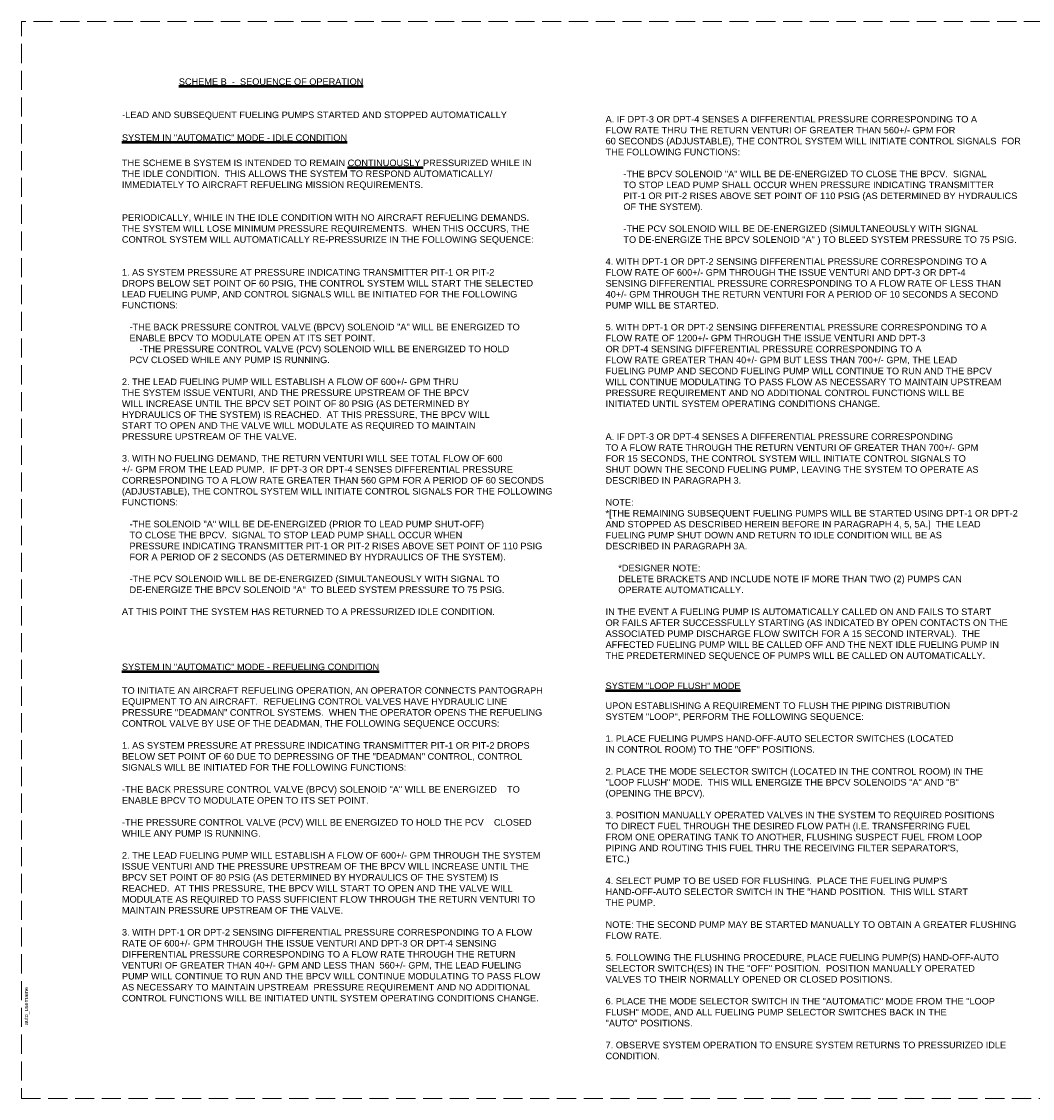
# Paper-space layout 'Layout1' of a CAD drawing. Extents: x 1.3 to 32.4, y 0.7 to 21.2.
# Tile 1 of 2: x 1.3 to 20.5, y 0.8 to 21.2. Entities that reach past the tile are written whole.
import ezdxf
from ezdxf.enums import TextEntityAlignment as Align

# ---------------------------------------------------------------- set-up
doc = ezdxf.new("R2010")
doc.units = 0
doc.header["$MEASUREMENT"] = 0
doc.linetypes.add('DGN Style 3', pattern=[0.509674, 0.364053, -0.145621])
doc.layers.add('G-Anno-Nplt', color=5, linetype='Continuous', lineweight=25, plot=False)
doc.layers.add('G-Anno-Text', color=53, linetype='Continuous', lineweight=35)
doc.layers.add('M-Anno-Note', color=2, linetype='Continuous', lineweight=50)
doc.styles.add('Style-Arial', font='ARIAL.TTF')
doc.styles.add('Style-Arial Notes', font='ARIAL.TTF', dxfattribs={"height": 0.125})
doc.styles.add('Style-WORKING', font='WORKING.shx')

# ---------------------------------------------------------------- blocks, each defined once
blk = doc.blocks.new('coeSheet')
at = {"layer": 'G-Anno-Nplt', "color": 7, "linetype": 'DGN Style 3', "lineweight": 18}
blk.add_3dface([(-0.2, 0), (30.875, 0), (30.875, 20.5), (-0.2, 20.5)], dxfattribs=at)
at = {"layer": 'G-Anno-Text', "color": 1, "linetype": 'Continuous', "lineweight": 25, "style": 'Style-WORKING'}
for tag, p in [('14_appr', (29.227, 18.65)), ('13_appr', (29.43, 18.65)), ('12_appr', (29.633, 18.65)), ('11_appr', (29.836, 18.65)), ('10_appr', (30.039, 18.65)), ('09_appr', (30.242, 18.65)), ('08_appr', (30.445, 18.65)), ('14_date', (29.227, 18.1)), ('13_date', (29.43, 18.1)), ('12_date', (29.633, 18.1)), ('11_date', (29.836, 18.1)), ('10_date', (30.039, 18.1)), ('09_date', (30.242, 18.1)), ('08_date', (30.445, 18.1)), ('14_mark', (29.227, 15.1)), ('13_mark', (29.43, 15.1)), ('12_mark', (29.633, 15.1)), ('11_mark', (29.836, 15.1)), ('10_mark', (30.039, 15.1)), ('09_mark', (30.242, 15.1)), ('08_mark', (30.445, 15.1)), ('07_appr', (29.227, 14.7)), ('06_appr', (29.43, 14.7)), ('05_appr', (29.633, 14.7)), ('04_appr', (29.836, 14.7)), ('03_appr', (30.039, 14.7)), ('02_appr', (30.242, 14.7)), ('01_appr', (30.445, 14.7)), ('07_date', (29.227, 14.15)), ('06_date', (29.43, 14.15)), ('05_date', (29.633, 14.15)), ('04_date', (29.836, 14.15)), ('03_date', (30.039, 14.15)), ('02_date', (30.242, 14.15)), ('01_date', (30.445, 14.15)), ('07_mark', (29.227, 11.15)), ('06_mark', (29.43, 11.15)), ('05_mark', (29.633, 11.15)), ('04_mark', (29.836, 11.15)), ('03_mark', (30.039, 11.15)), ('02_mark', (30.242, 11.15)), ('01_mark', (30.445, 11.15))]:
    blk.add_attdef(tag, text='', height=0.075, rotation=90, dxfattribs=at).set_placement(p, align=Align.MIDDLE_CENTER)
for tag, p in [('14_desc', (29.227, 15.35)), ('13_desc', (29.43, 15.35)), ('12_desc', (29.633, 15.35)), ('11_desc', (29.836, 15.35)), ('10_desc', (30.039, 15.35)), ('09_desc', (30.242, 15.35)), ('08_desc', (30.445, 15.35)), ('07_desc', (29.227, 11.4)), ('06_desc', (29.43, 11.4)), ('05_desc', (29.633, 11.4)), ('04_desc', (29.836, 11.4)), ('03_desc', (30.039, 11.4)), ('02_desc', (30.242, 11.4)), ('01_desc', (30.445, 11.4))]:
    blk.add_attdef(tag, text='', height=0.075, rotation=90, dxfattribs=at).set_placement(p, align=Align.MIDDLE_LEFT)
for tag, p in [('issue_date', (29.295, 9.275)), ('checked_by', (29.62, 8.454)), ('submitted_by_name', (29.945, 7.675)), ('designed_by_name', (29.295, 7.675)), ('drawn_by', (29.62, 7.675))]:
    blk.add_attdef(tag, text='', height=0.075, rotation=90, dxfattribs=at).set_placement(p, align=Align.TOP_LEFT)
at = {"layer": 'G-Anno-Text', "color": 6, "linetype": 'Continuous', "lineweight": 35, "style": 'Style-Arial'}
for tag, p in [('sheet_title_1', (30.1, 3.147)), ('sheet_title_2', (30.3, 3.147)), ('sheet_title_3', (30.5, 3.147))]:
    blk.add_attdef(tag, text='', height=0.12, rotation=90, dxfattribs=at).set_placement(p, align=Align.TOP_CENTER)
at = {"layer": 'G-Anno-Text', "color": 1, "linetype": 'Continuous', "lineweight": 25, "style": 'Style-WORKING', "flags": 2}
for tag, p in [('plot_design', (-0.15, 2.6)), ('plot_username', (-0.15, 1.4))]:
    blk.add_attdef(tag, text='', height=0.075, rotation=90, dxfattribs=at).set_placement(p, align=Align.TOP_LEFT)
at = {"layer": 'G-Anno-Text', "linetype": 'Continuous', "lineweight": 50, "style": 'Style-Arial'}
blk.add_attdef('sheet_id', text='', height=0.25, rotation=0, dxfattribs=at).set_placement((29.938, 0.375), align=Align.MIDDLE_CENTER)

psp = doc.layouts.get("Layout1")

# ---------------------------------------------------------------- block references
at = {"layer": 'G-Anno-Nplt', "color": 7, "linetype": 'DGN Style 3', "lineweight": 18}
ref = psp.add_blockref('coeSheet', (1.475, 0.75), dxfattribs=at)
ref.add_attrib('plot_username', 'auto_username', dxfattribs={"layer": 'G-Anno-Text', "color": 1, "linetype": 'Continuous', "lineweight": 25, "height": 0.075, "rotation": 90, "style": 'Style-WORKING'}).set_placement((1.325, 2.15), align=Align.TOP_LEFT)

# ---------------------------------------------------------------- texts
at = {"layer": 'M-Anno-Note', "char_height": 0.125, "attachment_point": 1, "style": 'Style-Arial Notes'}
for s, insert, line_spacing_factor in [('\\LSCHEME B  -  SEQUENCE OF OPERATION', (4.27, 20.168), 0.618898), ('\\LSYSTEM IN "AUTOMATIC" MODE - IDLE CONDITION', (3.187, 19.102), 0.722892), ('\\LSYSTEM IN "AUTOMATIC" MODE - REFUELING CONDITION', (3.187, 9.029), 0.722892), ('\\LSYSTEM "LOOP FLUSH" MODE', (12.395, 8.668), 0.725792)]:
    psp.add_mtext(s, dxfattribs=dict(at, insert=insert, line_spacing_factor=line_spacing_factor))
for s, insert in [('\\P-LEAD AND SUBSEQUENT FUELING PUMPS STARTED AND STOPPED AUTOMATICALLY^J', (3.191, 19.745)), ('UPON ESTABLISHING A REQUIREMENT TO FLUSH THE PIPING DISTRIBUTION^JSYSTEM "LOOP", PERFORM THE FOLLOWING SEQUENCE:\\P\\P1. PLACE FUELING PUMPS HAND-OFF-AUTO SELECTOR SWITCHES (LOCATED^JIN CONTROL ROOM) TO THE "OFF" POSITIONS.\\P\\P2. PLACE THE MODE SELECTOR SWITCH (LOCATED IN THE CONTROL ROOM) IN THE^J"LOOP FLUSH" MODE.  THIS WILL ENERGIZE THE BPCV SOLENOIDS "A" AND "B"^J(OPENING THE BPCV).\\P\\P3. POSITION MANUALLY OPERATED VALVES IN THE SYSTEM TO REQUIRED POSITIONS^JTO DIRECT FUEL THROUGH THE DESIRED FLOW PATH (I.E. TRANSFERRING FUEL^JFROM ONE OPERATING TANK TO ANOTHER, FLUSHING SUSPECT FUEL FROM LOOP^JPIPING AND ROUTING THIS FUEL THRU THE RECEIVING FILTER SEPARATOR\'S,^JETC.)\\P\\P4. SELECT PUMP TO BE USED FOR FLUSHING.  PLACE THE FUELING PUMP\'S^JHAND-OFF-AUTO SELECTOR SWITCH IN THE "HAND POSITION.  THIS WILL START^JTHE PUMP.\\P\\PNOTE: THE SECOND PUMP MAY BE STARTED MANUALLY TO OBTAIN A GREATER FLUSHING^JFLOW RATE.\\P\\P5. FOLLOWING THE FLUSHING PROCEDURE, PLACE FUELING PUMP(S) HAND-OFF-AUTO^JSELECTOR SWITCH(ES) IN THE "OFF" POSITION.  POSITION MANUALLY OPERATED^JVALVES TO THEIR NORMALLY OPENED OR CLOSED POSITIONS.^J^J6. PLACE THE MODE SELECTOR SWITCH IN THE "AUTOMATIC" MODE FROM THE "LOOP^JFLUSH" MODE, AND ALL FUELING PUMP SELECTOR SWITCHES BACK IN THE^J"AUTO" POSITIONS.\\P\\P7. OBSERVE SYSTEM OPERATION TO ENSURE SYSTEM RETURNS TO PRESSURIZED IDLE^JCONDITION.\\P^J', (12.395, 8.29))]:
    psp.add_mtext(s, dxfattribs=dict(at, insert=insert))
for s, insert, width in [('A. IF DPT-3 OR DPT-4 SENSES A DIFFERENTIAL PRESSURE CORRESPONDING TO A^JFLOW RATE THRU THE RETURN VENTURI OF GREATER THAN 560+/- GPM FOR^J60 SECONDS (ADJUSTABLE), THE CONTROL SYSTEM WILL INITIATE CONTROL SIGNALS  FOR THE FOLLOWING FUNCTIONS:\\P^J       -THE BPCV SOLENOID "A" WILL BE DE-ENERGIZED TO CLOSE THE BPCV.  SIGNAL^J       TO STOP LEAD PUMP SHALL OCCUR WHEN PRESSURE INDICATING TRANSMITTER^J       PIT-1 OR PIT-2 RISES ABOVE SET POINT OF 110 PSIG (AS DETERMINED BY HYDRAULICS \\P       OF THE SYSTEM).\\P^J       -THE PCV SOLENOID WILL BE DE-ENERGIZED (SIMULTANEOUSLY WITH SIGNAL^J       TO DE-ENERGIZE THE BPCV SOLENOID "A" ) TO BLEED SYSTEM PRESSURE TO 75 PSIG.^J\\P4. WITH DPT-1 OR DPT-2 SENSING DIFFERENTIAL PRESSURE CORRESPONDING TO A^JFLOW RATE OF 600+/- GPM THROUGH THE ISSUE VENTURI AND DPT-3 OR DPT-4^JSENSING DIFFERENTIAL PRESSURE CORRESPONDING TO A FLOW RATE OF LESS THAN^J40+/- GPM THROUGH THE RETURN VENTURI FOR A PERIOD OF 10 SECONDS A SECOND^JPUMP WILL BE STARTED.\\P\\P5. WITH DPT-1 OR DPT-2 SENSING DIFFERENTIAL PRESSURE CORRESPONDING TO A^JFLOW RATE OF 1200+/- GPM THROUGH THE ISSUE VENTURI AND DPT-3^JOR DPT-4 SENSING DIFFERENTIAL PRESSURE CORRESPONDING TO A^JFLOW RATE GREATER THAN 40+/- GPM BUT LESS THAN 700+/- GPM, THE LEAD^JFUELING PUMP AND SECOND FUELING PUMP WILL CONTINUE TO RUN AND THE BPCV^JWILL CONTINUE MODULATING TO PASS FLOW AS NECESSARY TO MAINTAIN UPSTREAM^JPRESSURE REQUIREMENT AND NO ADDITIONAL CONTROL FUNCTIONS WILL BE^JINITIATED UNTIL SYSTEM OPERATING CONDITIONS CHANGE.^J\\P\\PA. IF DPT-3 OR DPT-4 SENSES A DIFFERENTIAL PRESSURE CORRESPONDING^JTO A FLOW RATE THROUGH THE RETURN VENTURI OF GREATER THAN 700+/- GPM^JFOR 15 SECONDS, THE CONTROL SYSTEM WILL INITIATE CONTROL SIGNALS TO^JSHUT DOWN THE SECOND FUELING PUMP, LEAVING THE SYSTEM TO OPERATE AS^JDESCRIBED IN PARAGRAPH 3.\\P\\PNOTE:^J*[THE REMAINING SUBSEQUENT FUELING PUMPS WILL BE STARTED USING DPT-1 OR DPT-2 AND STOPPED AS DESCRIBED HEREIN BEFORE IN PARAGRAPH 4, 5, 5A.]  THE LEAD FUELING PUMP SHUT DOWN AND RETURN TO IDLE CONDITION WILL BE AS^JDESCRIBED IN PARAGRAPH 3A.\\P\\P     *DESIGNER NOTE:\\P     DELETE BRACKETS AND INCLUDE NOTE IF MORE THAN TWO (2) PUMPS CAN \\P     OPERATE AUTOMATICALLY.\\P\\PIN THE EVENT A FUELING PUMP IS AUTOMATICALLY CALLED ON AND FAILS TO START^JOR FAILS AFTER SUCCESSFULLY STARTING (AS INDICATED BY OPEN CONTACTS ON THE^JASSOCIATED PUMP DISCHARGE FLOW SWITCH FOR A 15 SECOND INTERVAL).  THE^JAFFECTED FUELING PUMP WILL BE CALLED OFF AND THE NEXT IDLE FUELING PUMP IN^JTHE PREDETERMINED SEQUENCE OF PUMPS WILL BE CALLED ON AUTOMATICALLY.^J', (12.395, 19.454), 7.90118), ('THE SCHEME B SYSTEM IS INTENDED TO REMAIN\\L CONTINUOUSLY\\l PRESSURIZED WHILE IN^JTHE IDLE CONDITION.  THIS ALLOWS THE SYSTEM TO RESPOND AUTOMATICALLY/^JIMMEDIATELY TO AIRCRAFT REFUELING MISSION REQUIREMENTS.^J\\P\\PPERIODICALLY, WHILE IN THE IDLE CONDITION WITH NO AIRCRAFT REFUELING DEMANDS.^JTHE SYSTEM WILL LOSE MINIMUM PRESSURE REQUIREMENTS.  WHEN THIS OCCURS, THE^JCONTROL SYSTEM WILL AUTOMATICALLY RE-PRESSURIZE IN THE FOLLOWING SEQUENCE:\\P^J\\P1. AS SYSTEM PRESSURE AT PRESSURE INDICATING TRANSMITTER PIT-1 OR PIT-2^JDROPS BELOW SET POINT OF 60 PSIG, THE CONTROL SYSTEM WILL START THE SELECTED LEAD FUELING PUMP, AND CONTROL SIGNALS WILL BE INITIATED FOR THE FOLLOWING FUNCTIONS:\\P\\P   -THE BACK PRESSURE CONTROL VALVE (BPCV) SOLENOID "A" WILL BE ENERGIZED TO^J   ENABLE BPCV TO MODULATE OPEN AT ITS SET POINT.^J       -THE PRESSURE CONTROL VALVE (PCV) SOLENOID WILL BE ENERGIZED TO HOLD^J   PCV CLOSED WHILE ANY PUMP IS RUNNING.\\P\\P2. THE LEAD FUELING PUMP WILL ESTABLISH A FLOW OF 600+/- GPM THRU^JTHE SYSTEM ISSUE VENTURI, AND THE PRESSURE UPSTREAM OF THE BPCV^JWILL INCREASE UNTIL THE BPCV SET POINT OF 80 PSIG (AS DETERMINED BY^JHYDRAULICS OF THE SYSTEM) IS REACHED.  AT THIS PRESSURE, THE BPCV WILL^JSTART TO OPEN AND THE VALVE WILL MODULATE AS REQUIRED TO MAINTAIN^JPRESSURE UPSTREAM OF THE VALVE.\\P\\P3. WITH NO FUELING DEMAND, THE RETURN VENTURI WILL SEE TOTAL FLOW OF 600^J+/- GPM FROM THE LEAD PUMP.  IF DPT-3 OR DPT-4 SENSES DIFFERENTIAL PRESSURE CORRESPONDING TO A FLOW RATE GREATER THAN 560 GPM FOR A PERIOD OF 60 SECONDS (ADJUSTABLE), THE CONTROL SYSTEM WILL INITIATE CONTROL SIGNALS FOR THE FOLLOWING FUNCTIONS:\\P^J   -THE SOLENOID "A" WILL BE DE-ENERGIZED (PRIOR TO LEAD PUMP SHUT-OFF)^J   TO CLOSE THE BPCV.  SIGNAL TO STOP LEAD PUMP SHALL OCCUR WHEN^J   PRESSURE INDICATING TRANSMITTER PIT-1 OR PIT-2 RISES ABOVE SET POINT OF 110 PSIG \\P   FOR A PERIOD OF 2 SECONDS (AS DETERMINED BY HYDRAULICS OF THE SYSTEM).\\P\\P   -THE PCV SOLENOID WILL BE DE-ENERGIZED (SIMULTANEOUSLY WITH SIGNAL TO\\P   DE-ENERGIZE THE BPCV SOLENOID "A"  TO BLEED SYSTEM PRESSURE TO 75 PSIG.\\P^JAT THIS POINT THE SYSTEM HAS RETURNED TO A PRESSURIZED IDLE CONDITION.\\P^J', (3.186, 18.623), 8.17439)]:
    psp.add_mtext(s, dxfattribs=dict(at, insert=insert, width=width))
at = {"layer": 'M-Anno-Note', "insert": (3.187, 8.579), "char_height": 0.125, "width": 8.05783, "attachment_point": 1, "line_spacing_factor": 1.004008, "style": 'Style-Arial Notes'}
psp.add_mtext('TO INITIATE AN AIRCRAFT REFUELING OPERATION, AN OPERATOR CONNECTS PANTOGRAPH EQUIPMENT TO AN AIRCRAFT.  REFUELING CONTROL VALVES HAVE HYDRAULIC LINE PRESSURE "DEADMAN" CONTROL SYSTEMS.  WHEN THE OPERATOR OPENS THE REFUELING CONTROL VALVE BY USE OF THE DEADMAN, THE FOLLOWING SEQUENCE OCCURS:   \\P\\P1. AS SYSTEM PRESSURE AT PRESSURE INDICATING TRANSMITTER PIT-1 OR PIT-2 DROPS BELOW SET POINT OF 60 DUE TO DEPRESSING OF THE "DEADMAN" CONTROL, CONTROL SIGNALS WILL BE INITIATED FOR THE FOLLOWING FUNCTIONS:        \\P\\P-THE BACK PRESSURE CONTROL VALVE (BPCV) SOLENOID "A" WILL BE ENERGIZED    TO ENABLE BPCV TO MODULATE OPEN TO ITS SET POINT.        \\P\\P-THE PRESSURE CONTROL VALVE (PCV) WILL BE ENERGIZED TO HOLD THE PCV    CLOSED WHILE ANY PUMP IS RUNNING.   \\P\\P2. THE LEAD FUELING PUMP WILL ESTABLISH A FLOW OF 600+/- GPM THROUGH THE SYSTEM ISSUE VENTURI AND THE PRESSURE UPSTREAM OF THE BPCV WILL INCREASE UNTIL THE BPCV SET POINT OF 80 PSIG (AS DETERMINED BY HYDRAULICS OF THE SYSTEM) IS REACHED.  AT THIS PRESSURE, THE BPCV WILL START TO OPEN AND THE VALVE WILL MODULATE AS REQUIRED TO PASS SUFFICIENT FLOW THROUGH THE RETURN VENTURI TO MAINTAIN PRESSURE UPSTREAM OF THE VALVE.   \\P\\P3. WITH DPT-1 OR DPT-2 SENSING DIFFERENTIAL PRESSURE CORRESPONDING TO A FLOW RATE OF 600+/- GPM THROUGH THE ISSUE VENTURI AND DPT-3 OR DPT-4 SENSING DIFFERENTIAL PRESSURE CORRESPONDING TO A FLOW RATE THROUGH THE RETURN VENTURI OF GREATER THAN 40+/- GPM AND LESS THAN  560+/- GPM, THE LEAD FUELING PUMP WILL CONTINUE TO RUN AND THE BPCV WILL CONTINUE MODULATING TO PASS FLOW AS NECESSARY TO MAINTAIN UPSTREAM  PRESSURE REQUIREMENT AND NO ADDITIONAL CONTROL FUNCTIONS WILL BE INITIATED UNTIL SYSTEM OPERATING CONDITIONS CHANGE. ', dxfattribs=at)

doc.saveas('drawing.dxf')
